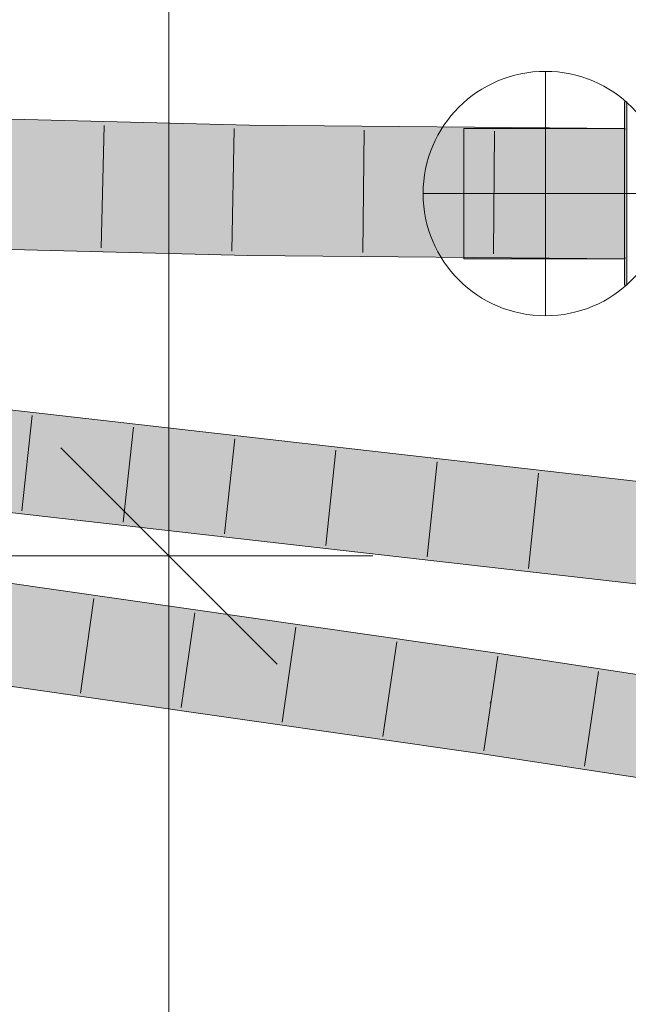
# Model space of a CAD drawing. Extents: x -620 to 300, y 62 to 1162.
# Tile 149 of 256: x -27.64 to -24.65, y 975.7 to 980.54. Entities that reach past the tile are written whole.
import ezdxf
from ezdxf.lldxf.tags import DXFTag

# ---------------------------------------------------------------- set-up
doc = ezdxf.new("R2010")
doc.units = 0
doc.layers.get('0').update_dxf_attribs({"lineweight": 13})
for name, color, linetype, lineweight, true_color in [('70 -76 Bemaßung- 2 Allgemein', 9, 'Continuous', 5, 0x808080), ('E_Leerrohr 25', 7, 'Continuous', 5, 0xff8000), ('E_Leerrohr 25-Shading', 7, 'Continuous', 9, 0xff8000), ('E_Leerrohr 32', 7, 'Continuous', 9, 0x00b300), ('E_Leerrohr 32-Shading', 7, 'Continuous', 9, 0x00b300), ('E_Leerrohrdose 32', 7, 'Continuous', 9, 0x99ff99)]:
    doc.layers.add(name, color=color, linetype=linetype, lineweight=lineweight, true_color=true_color)
tags = doc.linetypes.add('STRICHPUNKT2', pattern=[12.7, 6.35, -3.175, 0, -3.175]).pattern_tags.tags
tags[10:11] = [DXFTag(74, 4), DXFTag(75, 0), DXFTag(340, '0'), DXFTag(46, 0.0), DXFTag(50, 0.0), DXFTag(44, 0.0), DXFTag(45, 0.0)]
tags[8:9] = [DXFTag(74, 4), DXFTag(75, 0), DXFTag(340, '0'), DXFTag(46, 0.0), DXFTag(50, 0.0), DXFTag(44, 0.0), DXFTag(45, 0.0)]
tags[6:7] = [DXFTag(74, 4), DXFTag(75, 0), DXFTag(340, '0'), DXFTag(46, 0.0), DXFTag(50, 0.0), DXFTag(44, 0.0), DXFTag(45, 0.0)]
tags[4:5] = [DXFTag(74, 4), DXFTag(75, 0), DXFTag(340, '0'), DXFTag(46, 0.0), DXFTag(50, 0.0), DXFTag(44, 0.0), DXFTag(45, 0.0)]

# ---------------------------------------------------------------- blocks, each defined once
blk = doc.blocks.new('Shading-A06G94VV8I', base_point=(-24.67101860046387, 979.36279296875))
at = {"layer": 'E_Leerrohr 32-Shading', "color": 83, "true_color": 0x7fbd7f}
for points in [[(-27.72427749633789, 980.0492553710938), (-27.72529220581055, 979.9596557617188), (-26.50997352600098, 980.0186767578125), (-26.51155662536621, 979.9249877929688)], [(-25.43131065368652, 980.0093383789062), (-26.50997352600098, 980.0186767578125), (-25.39447021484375, 979.97216796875), (-26.51155662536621, 979.9249877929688)], [(-25.30131149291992, 980.0082397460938), (-25.43131065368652, 980.0093383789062), (-25.23230743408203, 979.9790649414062), (-25.39447021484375, 979.97216796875)], [(-25.23230743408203, 979.9790649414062), (-24.67101860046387, 980.0028076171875), (-25.30131149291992, 980.0082397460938)], [(-24.67101860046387, 980.0028076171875), (-25.23230743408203, 979.9790649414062), (-24.8875846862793, 979.9109497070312), (-25.07503700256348, 979.9125366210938)], [(-24.67101860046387, 980.0028076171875), (-24.8875846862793, 979.9109497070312), (-24.67101860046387, 979.998779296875)], [(-24.8875846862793, 979.9109497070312), (-24.67101860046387, 979.9090576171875), (-24.67101860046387, 979.998779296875)], [(-27.72529220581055, 979.9596557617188), (-27.72533988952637, 979.9555053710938), (-26.51155662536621, 979.9249877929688)], [(-25.39447021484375, 979.97216796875), (-26.51155662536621, 979.9249877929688), (-25.33758544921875, 979.914794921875)], [(-25.07503700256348, 979.9125366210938), (-25.23230743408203, 979.9790649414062), (-25.33758544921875, 979.914794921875), (-25.39447021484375, 979.97216796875)], [(-26.51978492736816, 979.43798828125), (-26.51920318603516, 979.4724731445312), (-28.36797523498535, 979.4777221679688), (-28.36662101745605, 979.5189819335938)], [(-28.36824798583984, 979.4694213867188), (-28.36955642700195, 979.4295654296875), (-26.52078628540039, 979.3787841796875), (-28.12899971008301, 979.4192504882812)], [(-28.36824798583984, 979.4694213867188), (-26.52059555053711, 979.3900756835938), (-28.36797523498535, 979.4777221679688), (-26.51978492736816, 979.43798828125)], [(-28.36824798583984, 979.4694213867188), (-26.52078628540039, 979.3787841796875), (-26.52059555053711, 979.3900756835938)], [(-25.4861888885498, 979.4303588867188), (-26.51920318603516, 979.4724731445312), (-26.51978492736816, 979.43798828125)], [(-25.4861888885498, 979.4303588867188), (-25.36498260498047, 979.4351196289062), (-26.51920318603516, 979.4724731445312), (-25.33758544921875, 979.4622802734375)], [(-25.07503700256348, 979.4600219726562), (-25.33758544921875, 979.4622802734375), (-25.10518455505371, 979.44775390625), (-25.36498260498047, 979.4351196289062)], [(-24.67101860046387, 979.36279296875), (-24.8875846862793, 979.4583740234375), (-25.29215049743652, 979.3719482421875), (-25.10518455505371, 979.44775390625)], [(-25.10518455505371, 979.44775390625), (-24.8875846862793, 979.4583740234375), (-25.07503700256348, 979.4600219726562)], [(-24.8875846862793, 979.4583740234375), (-24.67101860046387, 979.36279296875), (-24.67101860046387, 979.3668212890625)], [(-24.67101860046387, 979.3668212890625), (-24.67101860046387, 979.45654296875), (-24.8875846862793, 979.4583740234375)], [(-26.52059555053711, 979.3900756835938), (-25.4861888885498, 979.4303588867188), (-26.51978492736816, 979.43798828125)], [(-26.34281158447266, 979.387451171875), (-25.46509170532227, 979.4302368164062), (-26.52059555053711, 979.3900756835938), (-25.4861888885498, 979.4303588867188)], [(-26.34281158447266, 979.387451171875), (-25.42669486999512, 979.3739624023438), (-25.46509170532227, 979.4302368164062), (-25.37060737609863, 979.4295043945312)], [(-25.46509170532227, 979.4302368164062), (-25.36498260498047, 979.4351196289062), (-25.4861888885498, 979.4303588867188)], [(-25.37060737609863, 979.4295043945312), (-25.36498260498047, 979.4351196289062), (-25.46509170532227, 979.4302368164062)], [(-25.29215049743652, 979.3719482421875), (-25.10518455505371, 979.44775390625), (-25.42669486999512, 979.3739624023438), (-25.36498260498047, 979.4351196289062)], [(-26.52059555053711, 979.3900756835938), (-26.52078628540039, 979.3787841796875), (-26.34281158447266, 979.387451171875)], [(-25.43131065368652, 979.369384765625), (-25.42669486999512, 979.3739624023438), (-26.52078628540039, 979.3787841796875), (-26.34281158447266, 979.387451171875)], [(-25.43131065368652, 979.369384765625), (-25.30131149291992, 979.3682250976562), (-25.42669486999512, 979.3739624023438), (-25.29215049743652, 979.3719482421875)], [(-24.67101860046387, 979.36279296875), (-25.29215049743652, 979.3719482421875), (-25.30131149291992, 979.3682250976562)]]:
    blk.add_solid(points, dxfattribs=at)
at = {"layer": 'E_Leerrohr 32-Shading', "color": 83, "true_color": 0x7fd57f}
for points in [[(-28.35919189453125, 979.7451171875), (-26.51537895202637, 979.69873046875), (-27.72533988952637, 979.9555053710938), (-26.51155662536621, 979.9249877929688)], [(-25.33758544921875, 979.914794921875), (-26.51155662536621, 979.9249877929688), (-25.29876327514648, 979.688232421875), (-26.51537895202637, 979.69873046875)], [(-25.07503700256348, 979.9125366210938), (-25.33758544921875, 979.914794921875), (-24.9813117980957, 979.6854858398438), (-25.29876327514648, 979.688232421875)], [(-24.9813117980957, 979.6854858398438), (-24.8875846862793, 979.9109497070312), (-25.07503700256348, 979.9125366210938)], [(-24.9813117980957, 979.6854858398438), (-24.67101860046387, 979.6828002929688), (-24.8875846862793, 979.9109497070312), (-24.67101860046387, 979.9090576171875)], [(-26.51537895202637, 979.69873046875), (-28.35919189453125, 979.7451171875), (-28.35969161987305, 979.7299194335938)], [(-28.36063957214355, 979.7010498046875), (-28.36257934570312, 979.6419677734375), (-26.51583862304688, 979.6715087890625), (-28.23141098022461, 979.6409912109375)], [(-28.36063957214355, 979.7010498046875), (-26.51556968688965, 979.6874389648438), (-28.35969161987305, 979.7299194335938), (-26.51537895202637, 979.69873046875)], [(-28.36063957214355, 979.7010498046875), (-26.51583862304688, 979.6715087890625), (-26.51556968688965, 979.6874389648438)], [(-25.2994213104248, 979.6843872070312), (-25.29876327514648, 979.688232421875), (-26.51556968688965, 979.6874389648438), (-26.51537895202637, 979.69873046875)], [(-28.36662101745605, 979.5189819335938), (-26.51920318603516, 979.4724731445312), (-28.3626880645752, 979.638671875), (-26.51583862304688, 979.6715087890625)], [(-25.33758544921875, 979.4622802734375), (-25.30035591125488, 979.678955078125), (-26.51920318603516, 979.4724731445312), (-26.51583862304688, 979.6715087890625)], [(-26.51583862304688, 979.6715087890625), (-25.30035591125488, 979.678955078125), (-26.51556968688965, 979.6874389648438), (-25.2994213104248, 979.6843872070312)], [(-25.07503700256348, 979.4600219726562), (-24.98321914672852, 979.680908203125), (-25.33758544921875, 979.4622802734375), (-25.30035591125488, 979.678955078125)], [(-24.98321914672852, 979.680908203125), (-24.9813117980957, 979.6854858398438), (-25.30035591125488, 979.678955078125), (-25.29876327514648, 979.688232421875)], [(-24.98321914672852, 979.680908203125), (-25.07503700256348, 979.4600219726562), (-24.97942733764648, 979.680908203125), (-24.8875846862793, 979.4583740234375)], [(-24.9813117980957, 979.6854858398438), (-24.98321914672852, 979.680908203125), (-24.97942733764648, 979.680908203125)], [(-24.9813117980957, 979.6854858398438), (-24.97942733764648, 979.680908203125), (-24.67101860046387, 979.6828002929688)], [(-24.97942733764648, 979.680908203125), (-24.8875846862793, 979.4583740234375), (-24.67101860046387, 979.6828002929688), (-24.67101860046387, 979.45654296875)]]:
    blk.add_solid(points, dxfattribs=at)
blk = doc.blocks.new('Shading-A06G94VX8I', base_point=(-25.30131149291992, 980.0028076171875))
at = {"layer": 'E_Leerrohr 25-Shading', "color": 43, "true_color": 0xd7ab7f}
for points in [[(-24.66131019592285, 980.1328125), (-24.67101860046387, 980.1328125), (-24.67101860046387, 980.1287841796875)], [(-24.65901756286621, 980.1328125), (-24.66131019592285, 980.1328125), (-24.67101860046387, 980.0009765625), (-24.67101860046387, 980.1287841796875)], [(-24.65901756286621, 980.001708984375), (-24.65901756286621, 980.1328125), (-24.66311264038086, 980.0009765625), (-24.67101860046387, 980.0009765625)], [(-24.65901756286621, 980.0009765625), (-24.65901756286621, 980.001708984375), (-24.66311264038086, 980.0009765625)], [(-24.67101860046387, 979.3645629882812), (-24.65903091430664, 979.3638916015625), (-24.66311264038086, 979.3645629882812)], [(-24.67101860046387, 979.3645629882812), (-24.66623115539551, 979.2996215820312), (-24.65903091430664, 979.3638916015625), (-24.66014862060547, 979.2996215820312)], [(-24.66623115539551, 979.2996215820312), (-24.67101860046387, 979.3645629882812), (-24.67101860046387, 979.299560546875)], [(-24.65903091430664, 979.3638916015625), (-24.65901756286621, 979.3645629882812), (-24.66311264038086, 979.3645629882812)], [(-24.65901756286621, 979.2996215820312), (-24.65901756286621, 979.3638916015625), (-24.66014862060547, 979.2996215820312), (-24.65903091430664, 979.3638916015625)], [(-24.65901756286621, 979.3638916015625), (-24.65901756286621, 979.3645629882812), (-24.65903091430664, 979.3638916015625)], [(-24.67101860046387, 979.23681640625), (-24.66131019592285, 979.2327880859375), (-24.67101860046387, 979.299560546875), (-24.66623115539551, 979.2996215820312)], [(-24.66623115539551, 979.2996215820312), (-24.66131019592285, 979.2327880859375), (-24.66014862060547, 979.2996215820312)], [(-24.66131019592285, 979.2327880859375), (-24.65901756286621, 979.2327880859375), (-24.66014862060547, 979.2996215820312), (-24.65901756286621, 979.2996215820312)], [(-24.67101860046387, 979.23681640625), (-24.67101860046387, 979.2327880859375), (-24.66131019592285, 979.2327880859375)]]:
    blk.add_solid(points, dxfattribs=at)
at = {"layer": 'E_Leerrohr 25-Shading', "color": 31, "true_color": 0xecb67f}
for points in [[(-25.45901870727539, 979.6828002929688), (-25.29876327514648, 979.6828002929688), (-25.45901870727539, 980.0028076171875), (-25.43131065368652, 980.0028076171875)], [(-25.43131065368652, 980.0028076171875), (-25.2994213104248, 979.6843872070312), (-25.30131149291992, 980.0028076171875), (-24.98209762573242, 979.68359375)], [(-25.30131149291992, 980.0028076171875), (-24.98209762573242, 979.68359375), (-24.67101860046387, 980.0028076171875), (-24.98055076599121, 979.68359375)], [(-24.67101860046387, 979.9931030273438), (-24.67101860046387, 980.0028076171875), (-24.98052787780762, 979.68359375), (-24.98055076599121, 979.68359375)], [(-24.67101860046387, 979.9931030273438), (-24.98052787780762, 979.68359375), (-24.67101860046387, 979.6828002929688)], [(-25.29876327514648, 979.6828002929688), (-25.45901870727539, 979.6828002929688), (-25.43131065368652, 979.36279296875), (-25.45901870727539, 979.36279296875)], [(-25.30131149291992, 979.36279296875), (-24.9813117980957, 979.6828002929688), (-25.43131065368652, 979.36279296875), (-25.29876327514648, 979.6828002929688)], [(-24.67101860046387, 979.36279296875), (-24.9813117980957, 979.6828002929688), (-25.30131149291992, 979.36279296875)], [(-25.2994213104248, 979.6843872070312), (-25.29876327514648, 979.6828002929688), (-24.98209762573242, 979.68359375), (-24.9813117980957, 979.6828002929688)], [(-24.98209762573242, 979.68359375), (-24.9813117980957, 979.6828002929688), (-24.98055076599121, 979.68359375)], [(-24.98055076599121, 979.68359375), (-24.9813117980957, 979.6828002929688), (-24.98052787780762, 979.68359375)], [(-24.98052787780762, 979.68359375), (-24.9813117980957, 979.6828002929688), (-24.67101860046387, 979.6828002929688)], [(-24.9813117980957, 979.6828002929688), (-24.67101860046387, 979.36279296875), (-24.67101860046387, 979.3724975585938)], [(-24.67101860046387, 979.6828002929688), (-24.9813117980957, 979.6828002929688), (-24.67101860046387, 979.3724975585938)]]:
    blk.add_solid(points, dxfattribs=at)
at = {"layer": 'E_Leerrohr 25-Shading', "color": 31, "true_color": 0xfabd7f}
for points in [[(-24.66311264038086, 980.0009765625), (-24.67101860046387, 980.0009765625), (-24.67101860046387, 979.9931030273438)], [(-24.65901756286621, 980.0009765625), (-24.66311264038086, 980.0009765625), (-24.67101860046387, 979.6828002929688), (-24.67101860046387, 979.9931030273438)], [(-24.65901756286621, 980.0009765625), (-24.67101860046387, 979.6828002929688), (-24.65901756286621, 979.6828002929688)], [(-24.65901756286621, 979.6828002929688), (-24.67101860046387, 979.6828002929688), (-24.66311264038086, 979.3645629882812), (-24.67101860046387, 979.3724975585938)], [(-24.65901756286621, 979.6828002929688), (-24.66311264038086, 979.3645629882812), (-24.65901756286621, 979.3645629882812)], [(-24.67101860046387, 979.3724975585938), (-24.67101860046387, 979.3645629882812), (-24.66311264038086, 979.3645629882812)]]:
    blk.add_solid(points, dxfattribs=at)
blk = doc.blocks.new('Shading-A06G94W18I', base_point=(-25.2952709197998, 977.4269409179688))
at = {"layer": 'E_Leerrohr 25-Shading', "color": 31, "true_color": 0xfabd7f}
for points in [[(-31.28643989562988, 978.0328369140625), (-25.8204402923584, 977.42822265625), (-31.27608680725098, 978.1146240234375), (-28.16403961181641, 977.7639770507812)], [(-31.30864334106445, 977.8574829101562), (-25.8204402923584, 977.071044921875), (-31.28643989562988, 978.0328369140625), (-25.64366340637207, 977.2243041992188)], [(-25.80705261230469, 977.4127807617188), (-31.28643989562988, 978.0328369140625), (-25.64366340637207, 977.2243041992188)], [(-25.8204402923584, 977.42822265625), (-31.28643989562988, 978.0328369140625), (-25.80705261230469, 977.4127807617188)], [(-25.80705261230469, 977.4127807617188), (-25.35808753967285, 977.3619384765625), (-25.8204402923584, 977.42822265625)], [(-25.35808753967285, 977.3619384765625), (-25.80705261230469, 977.4127807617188), (-25.33188629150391, 977.1796264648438), (-25.64366340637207, 977.2243041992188)], [(-25.32998466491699, 977.1924438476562), (-25.30599594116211, 977.3544921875), (-25.35808753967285, 977.3619384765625)], [(-25.35808753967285, 977.3619384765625), (-25.33188629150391, 977.1796264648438), (-25.32998466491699, 977.1924438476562)], [(-25.12453460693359, 977.3267211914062), (-25.30599594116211, 977.3544921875), (-25.32775688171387, 977.178955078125), (-25.32998466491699, 977.1924438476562)], [(-25.12453460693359, 977.3267211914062), (-25.32775688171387, 977.178955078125), (-25.05131149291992, 977.13671875)], [(-25.05131149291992, 977.13671875), (-24.91131019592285, 977.1153564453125), (-25.12453460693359, 977.3267211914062), (-24.83808708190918, 977.282958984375)], [(-24.83808708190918, 977.282958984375), (-24.91131019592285, 977.1153564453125), (-24.32169151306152, 977.2040405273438), (-24.49846839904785, 977.05224609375)], [(-25.8204402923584, 977.071044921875), (-25.3577766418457, 977.0047607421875), (-25.64366340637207, 977.2243041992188), (-25.33188629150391, 977.1796264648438)], [(-25.32998466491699, 977.1924438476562), (-25.33188629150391, 977.1796264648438), (-25.32775688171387, 977.178955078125)], [(-25.05131149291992, 977.13671875), (-25.32775688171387, 977.178955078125), (-25.3577766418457, 977.0047607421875), (-25.35596656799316, 977.0169677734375)], [(-25.05131149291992, 977.13671875), (-25.3577766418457, 977.0047607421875), (-25.12453460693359, 976.9691162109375)], [(-25.32775688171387, 977.178955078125), (-25.33188629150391, 977.1796264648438), (-25.35596656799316, 977.0169677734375)], [(-25.12453460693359, 976.9691162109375), (-24.83808708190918, 976.92529296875), (-25.05131149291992, 977.13671875), (-24.91131019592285, 977.1153564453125)], [(-24.91131019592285, 977.1153564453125), (-24.83808708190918, 976.92529296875), (-24.49846839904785, 977.05224609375), (-24.32169151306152, 976.8463745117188)]]:
    blk.add_solid(points, dxfattribs=at)
at = {"layer": 'E_Leerrohr 25-Shading', "color": 43, "true_color": 0xd7ab7f}
for points in [[(-26.64291572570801, 977.5931396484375), (-30.60235023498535, 978.1133422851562), (-28.1791934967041, 977.7661743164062)], [(-26.12765693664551, 977.5254516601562), (-26.18403816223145, 977.5433349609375), (-30.60194969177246, 978.1133422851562), (-30.30978584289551, 978.0833129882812)], [(-26.18403816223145, 977.5433349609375), (-26.19158935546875, 977.5457153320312), (-30.30978584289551, 978.0833129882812), (-30.3003044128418, 978.0823364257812)], [(-30.3003044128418, 978.0823364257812), (-26.19158935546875, 977.5457153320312), (-30.06094360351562, 978.0577392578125)], [(-30.06094360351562, 978.0577392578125), (-26.19158935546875, 977.5457153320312), (-27.65568733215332, 977.7500610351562), (-26.21775436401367, 977.553955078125)], [(-27.65568733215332, 977.7500610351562), (-26.58001136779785, 977.6110229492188), (-28.91827583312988, 977.9402465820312), (-28.57043075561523, 977.8961791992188)], [(-31.30864334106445, 977.8574829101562), (-28.63135528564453, 977.4051513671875), (-26.0317325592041, 977.064697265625), (-26.24721717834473, 977.0582275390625)], [(-31.30864334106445, 977.8574829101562), (-26.0317325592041, 977.064697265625), (-26.01968574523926, 977.0650634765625)], [(-25.8204402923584, 977.071044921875), (-31.30864334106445, 977.8574829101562), (-26.01968574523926, 977.0650634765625)], [(-25.93601989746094, 977.4647827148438), (-28.1791934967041, 977.7661743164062), (-28.16403961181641, 977.7639770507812)], [(-25.93601989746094, 977.4647827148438), (-26.12765693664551, 977.5254516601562), (-28.1791934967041, 977.7661743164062), (-26.64291572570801, 977.5931396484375)], [(-28.16403961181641, 977.7639770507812), (-25.8204402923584, 977.42822265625), (-25.93601989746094, 977.4647827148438)], [(-26.24721717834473, 977.5632934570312), (-26.58001136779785, 977.6110229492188), (-26.21775436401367, 977.553955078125), (-27.65568733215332, 977.7500610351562)], [(-26.21775436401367, 977.553955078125), (-25.48082160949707, 977.4534912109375), (-26.24721717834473, 977.5632934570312)], [(-25.48082160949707, 977.4534912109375), (-26.21775436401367, 977.553955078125), (-25.4793643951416, 977.4526977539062), (-26.19158935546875, 977.5457153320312)], [(-25.47565269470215, 977.4506225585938), (-25.4793643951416, 977.4526977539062), (-26.18403816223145, 977.5433349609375), (-26.19158935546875, 977.5457153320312)], [(-25.8204402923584, 977.42822265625), (-25.47565269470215, 977.4506225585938), (-26.18403816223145, 977.5433349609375)], [(-25.8204402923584, 977.42822265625), (-25.35808753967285, 977.3619384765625), (-25.47565269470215, 977.4506225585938), (-25.39630126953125, 977.406005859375)], [(-25.4793643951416, 977.4526977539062), (-25.43131065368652, 977.4464111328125), (-25.48082160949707, 977.4534912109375)], [(-25.42973327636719, 977.444580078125), (-25.43131065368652, 977.4464111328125), (-25.47565269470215, 977.4506225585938), (-25.4793643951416, 977.4526977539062)], [(-25.39630126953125, 977.406005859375), (-25.42973327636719, 977.444580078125), (-25.47565269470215, 977.4506225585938)], [(-25.42973327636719, 977.444580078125), (-25.30131149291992, 977.4277954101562), (-25.43131065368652, 977.4464111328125)], [(-25.30131149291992, 977.4277954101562), (-25.42973327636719, 977.444580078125), (-25.30599594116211, 977.3544921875), (-25.35808753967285, 977.3619384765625)], [(-25.30131149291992, 977.4277954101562), (-25.30599594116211, 977.3544921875), (-25.29561614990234, 977.424560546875)], [(-25.29561614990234, 977.424560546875), (-25.30599594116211, 977.3544921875), (-25.12453460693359, 977.3267211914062)], [(-25.29561614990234, 977.424560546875), (-25.2952709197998, 977.4269409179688), (-25.30131149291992, 977.4277954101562)], [(-25.2952709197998, 977.4269409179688), (-25.29561614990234, 977.424560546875), (-24.83808708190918, 977.282958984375), (-25.12453460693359, 977.3267211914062)], [(-25.2952709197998, 977.4269409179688), (-24.83808708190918, 977.282958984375), (-24.66131019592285, 977.3300170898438)], [(-28.21355056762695, 977.3399658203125), (-26.24721717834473, 977.0582275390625), (-28.63135528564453, 977.4051513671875)], [(-24.66131019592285, 977.3300170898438), (-24.83808708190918, 977.282958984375), (-23.8949146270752, 977.212890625), (-24.32169151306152, 977.2040405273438)], [(-25.39630126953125, 976.9716796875), (-26.01968574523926, 977.0650634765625), (-25.48082160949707, 976.9484252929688), (-26.24721717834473, 977.0582275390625)], [(-25.35808753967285, 977.0047607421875), (-25.8204402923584, 977.071044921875), (-25.39630126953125, 976.9716796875), (-26.01968574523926, 977.0650634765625)], [(-25.43131065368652, 976.9412841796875), (-25.36850166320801, 976.9323120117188), (-25.35808753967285, 977.0047607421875), (-25.3577766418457, 977.0047607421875)], [(-25.3577766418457, 977.0047607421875), (-25.36850166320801, 976.9323120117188), (-25.12453460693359, 976.9691162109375), (-25.30131149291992, 976.9220581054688)], [(-25.48082160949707, 976.9484252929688), (-25.43131065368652, 976.9412841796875), (-25.39630126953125, 976.9716796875)], [(-25.30131149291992, 976.9220581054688), (-24.66131019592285, 976.82421875), (-25.12453460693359, 976.9691162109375), (-24.83808708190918, 976.92529296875)], [(-24.83808708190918, 976.92529296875), (-24.66131019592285, 976.82421875), (-24.32169151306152, 976.8463745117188), (-23.8949146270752, 976.7070922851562)]]:
    blk.add_solid(points, dxfattribs=at)
blk = doc.blocks.new('Shading-A06G94W38I', base_point=(-25.30131149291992, 977.844970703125))
at = {"layer": 'E_Leerrohr 25-Shading', "color": 43, "true_color": 0xd7ab7f}
for points in [[(-27.67765808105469, 978.5455932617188), (-27.13523864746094, 978.51171875), (-29.8436222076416, 978.792724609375), (-29.50429153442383, 978.765380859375)], [(-29.50429153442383, 978.765380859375), (-27.13523864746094, 978.51171875), (-29.24962615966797, 978.744873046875)], [(-29.24962615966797, 978.744873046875), (-27.13523864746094, 978.51171875), (-27.64811134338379, 978.615966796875), (-26.25146293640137, 978.4566040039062)], [(-27.13523864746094, 978.51171875), (-27.67765808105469, 978.5455932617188), (-27.67710876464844, 978.5455322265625)], [(-25.35808753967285, 978.281005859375), (-25.39253997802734, 978.319580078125), (-27.67765808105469, 978.5455932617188)], [(-27.67710876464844, 978.5455322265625), (-25.39253997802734, 978.319580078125), (-27.13523864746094, 978.51171875)], [(-27.13523864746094, 978.51171875), (-25.39253997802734, 978.319580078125), (-26.25146293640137, 978.4566040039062), (-25.43131065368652, 978.363037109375)], [(-25.30131149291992, 978.3482055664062), (-25.43131065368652, 978.363037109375), (-25.12453460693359, 978.2543334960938), (-25.35808753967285, 978.281005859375)], [(-25.12453460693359, 978.2543334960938), (-24.83808708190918, 978.2216796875), (-25.30131149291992, 978.3482055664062), (-24.66131019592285, 978.2752075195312)], [(-28.9534912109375, 978.2885131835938), (-27.70436096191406, 978.119140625), (-28.95011901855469, 978.3349609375), (-26.63397216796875, 978.0306396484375)], [(-26.17929649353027, 978.018798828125), (-26.17999458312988, 978.0189208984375), (-26.63397216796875, 978.0306396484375), (-28.9506664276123, 978.3350219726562)], [(-24.66131019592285, 978.2752075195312), (-24.83808708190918, 978.2216796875), (-23.8949146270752, 978.187744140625), (-24.32169151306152, 978.1627807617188)], [(-26.63397216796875, 978.0306396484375), (-27.70436096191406, 978.119140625), (-25.4493293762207, 977.875), (-25.48082160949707, 977.865478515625)], [(-26.18136978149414, 977.9932250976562), (-26.63397216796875, 978.0306396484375), (-26.18313598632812, 977.9713745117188)], [(-26.17929649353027, 978.018798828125), (-26.63397216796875, 978.0306396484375), (-26.18136978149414, 977.9932250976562)], [(-25.92323875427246, 977.9718627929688), (-26.17929649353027, 978.018798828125), (-26.18136978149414, 977.9932250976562)], [(-26.17999458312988, 978.0189208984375), (-25.92323875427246, 977.9718627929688), (-25.84687232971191, 977.9763793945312)], [(-25.8204402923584, 977.9779052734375), (-26.17999458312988, 978.0189208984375), (-25.84687232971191, 977.9763793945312)], [(-26.1054630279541, 977.961181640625), (-25.92323875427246, 977.9718627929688), (-26.18313598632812, 977.9713745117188), (-26.18136978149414, 977.9932250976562)], [(-25.39630126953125, 977.8910522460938), (-25.35808753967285, 977.9251708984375), (-26.1054630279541, 977.961181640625), (-25.92323875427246, 977.9718627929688)], [(-25.39630126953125, 977.8910522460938), (-26.1054630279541, 977.961181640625), (-25.4493293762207, 977.875)], [(-25.92323875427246, 977.9718627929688), (-25.35808753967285, 977.9251708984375), (-25.8204402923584, 977.9779052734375)], [(-25.12453460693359, 977.8984985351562), (-25.35808753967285, 977.9251708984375), (-25.30131149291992, 977.844970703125), (-25.43131065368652, 977.8598022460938)], [(-25.48082160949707, 977.865478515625), (-25.43131065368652, 977.8598022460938), (-25.39630126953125, 977.8910522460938)], [(-25.30131149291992, 977.844970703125), (-24.66131019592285, 977.77197265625), (-25.12453460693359, 977.8984985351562), (-24.83808708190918, 977.8658447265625)], [(-24.83808708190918, 977.8658447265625), (-24.66131019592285, 977.77197265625), (-24.32169151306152, 977.8069458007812), (-23.8949146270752, 977.6845092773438)]]:
    blk.add_solid(points, dxfattribs=at)
at = {"layer": 'E_Leerrohr 25-Shading', "color": 31, "true_color": 0xfabd7f}
for points in [[(-31.11978721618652, 978.7603759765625), (-25.35808753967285, 978.281005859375), (-27.67765808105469, 978.5455932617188)], [(-31.11978721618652, 978.7603759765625), (-28.93784523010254, 978.511474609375), (-25.35808753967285, 978.281005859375), (-25.35317039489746, 978.2515869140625)], [(-26.16571998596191, 978.1951904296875), (-28.93784523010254, 978.511474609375), (-26.17999458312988, 978.0189208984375), (-28.9506664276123, 978.3350219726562)], [(-25.66021537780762, 978.1541748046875), (-25.77437591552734, 978.2821044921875), (-26.16571998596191, 978.1951904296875), (-28.93784523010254, 978.511474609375)], [(-25.35317039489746, 978.2515869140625), (-25.77437591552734, 978.2821044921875), (-25.32775688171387, 978.099609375), (-25.64366340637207, 978.1356811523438)], [(-25.12453460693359, 978.2543334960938), (-25.35808753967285, 978.281005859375), (-25.05131149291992, 978.0680541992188), (-25.32775688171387, 978.099609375)], [(-25.05131149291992, 978.0680541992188), (-24.91131019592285, 978.0521240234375), (-25.12453460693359, 978.2543334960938), (-24.83808708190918, 978.2216796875)], [(-24.83808708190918, 978.2216796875), (-24.91131019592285, 978.0521240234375), (-24.32169151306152, 978.1627807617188), (-24.49846839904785, 978.0050048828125)], [(-25.64366340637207, 978.1356811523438), (-26.16571998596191, 978.1951904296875), (-25.8204402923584, 977.9779052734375), (-26.17999458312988, 978.0189208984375)], [(-25.64366340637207, 978.1356811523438), (-25.66021537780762, 978.1541748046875), (-26.16571998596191, 978.1951904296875)], [(-25.8204402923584, 977.9779052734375), (-25.35808753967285, 977.9251708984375), (-25.64366340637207, 978.1356811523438), (-25.32775688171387, 978.099609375)], [(-25.05131149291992, 978.0680541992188), (-25.32775688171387, 978.099609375), (-25.12453460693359, 977.8984985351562), (-25.35808753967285, 977.9251708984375)], [(-25.12453460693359, 977.8984985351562), (-24.83808708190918, 977.8658447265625), (-25.05131149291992, 978.0680541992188), (-24.91131019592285, 978.0521240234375)], [(-24.91131019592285, 978.0521240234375), (-24.83808708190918, 977.8658447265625), (-24.49846839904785, 978.0050048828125), (-24.32169151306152, 977.8069458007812)]]:
    blk.add_solid(points, dxfattribs=at)
blk = doc.blocks.new('Referenz-A06G94XT8I')
at = {"layer": '70 -76 Bemaßung- 2 Allgemein', "color": 0, "linetype": 'Continuous', "lineweight": -2, "ltscale": 0.13}
for p, q in [((-26.90581069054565, 978.9638329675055), (-26.90581069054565, 986.3930321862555)), ((-26.90581069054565, 977.4034325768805), (-26.90581069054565, 978.9638329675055)), ((-27.43638246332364, 978.4340043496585), (-26.37523891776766, 977.3728608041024)), ((-26.37523891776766, 977.3728608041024), (-27.43638246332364, 978.4340043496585)), ((-26.90581069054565, 978.4034325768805), (-26.90581069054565, 976.8430321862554)), ((-28.90581069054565, 977.9034325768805), (-25.90581069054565, 977.9034325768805)), ((-28.90581069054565, 977.9034325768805), (-25.90581069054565, 977.9034325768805)), ((-26.90581069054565, 971.9138329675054), (-26.90581069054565, 976.8430321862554))]:
    blk.add_line(p, q, dxfattribs=at)
blk = doc.blocks.new('Enddeckel-A06G951J8I')
at = {"color": 0, "linetype": 'ByBlock', "lineweight": -2, "ltscale": 0.13}
for p, q in [((-24.65901846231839, 980.1327867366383), (-24.67101846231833, 980.1327867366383)), ((-24.67101846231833, 980.1327867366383), (-24.67101846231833, 979.8691828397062)), ((-24.65901846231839, 980.1327867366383), (-24.65901846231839, 979.8691828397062)), ((-24.67101846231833, 980.0027867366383), (-25.45901846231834, 980.0027867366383)), ((-25.45901846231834, 980.0027867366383), (-25.45901846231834, 979.8153350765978)), ((-24.67101846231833, 980.0027867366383), (-24.67101846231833, 979.8153350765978)), ((-24.67101846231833, 979.8691828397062), (-24.67101846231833, 979.4963906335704)), ((-24.65901846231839, 979.8691828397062), (-24.65901846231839, 979.4963906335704)), ((-25.45901846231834, 979.8153350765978), (-25.45901846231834, 979.550238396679)), ((-24.67101846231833, 979.8153350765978), (-24.67101846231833, 979.550238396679)), ((-25.45901846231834, 979.550238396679), (-25.45901846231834, 979.3627867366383)), ((-24.67101846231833, 979.550238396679), (-24.67101846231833, 979.3627867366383)), ((-24.67101846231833, 979.4963906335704), (-24.67101846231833, 979.2327867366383)), ((-24.65901846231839, 979.4963906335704), (-24.65901846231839, 979.2327867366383)), ((-25.45901846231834, 979.3627867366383), (-24.67101846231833, 979.3627867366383)), ((-24.67101846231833, 979.2327867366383), (-24.65901846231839, 979.2327867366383))]:
    blk.add_line(p, q, dxfattribs=at)
at = {"color": 0, "linetype": 'STRICHPUNKT2', "lineweight": 5, "ltscale": 0.13}
blk.add_line((-24.67101846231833, 979.6827867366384), (-25.45901846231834, 979.6827867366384), dxfattribs=at)
blk = doc.blocks.new('Kreis-A06G951N8I')
at = {"color": 0, "linetype": 'ByBlock', "lineweight": -2, "ltscale": 0.13}
blk.add_circle((-25.05901846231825, 979.6827867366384), 0.6000000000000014, dxfattribs=at)
blk = doc.blocks.new('Flexrohr-A06G95298I')
at = {"color": 0, "linetype": 'ByBlock', "lineweight": -2, "ltscale": 0.13}
for p, q in [((-26.5099727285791, 980.0186773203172), (-28.34868644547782, 980.0649413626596)), ((-27.22378101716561, 980.0174411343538), (-27.23766544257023, 979.4160013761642)), ((-26.585646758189, 980.0013774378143), (-26.59620465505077, 979.3998700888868)), ((-24.67101846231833, 980.0027867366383), (-26.5099727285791, 980.0186773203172)), ((-25.94744338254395, 979.994625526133), (-25.95449798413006, 979.3930668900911)), ((-25.30923091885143, 979.9891113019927), (-25.31275822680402, 979.3875216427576)), ((-24.67101846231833, 980.0027867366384), (-24.67101846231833, 979.3627867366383)), ((-26.52078666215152, 979.3787686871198), (-28.36969778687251, 979.425286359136)), ((-24.67101846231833, 979.3627867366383), (-26.52078666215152, 979.3787686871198))]:
    blk.add_line(p, q, dxfattribs=at)
blk = doc.blocks.new('Flexrohr-A06G952V8I')
at = {"color": 0, "linetype": 'ByBlock', "lineweight": -2, "ltscale": 0.13}
for p, q in [((-22.86634775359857, 978.0704146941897), (-34.4603164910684, 979.393106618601)), ((-22.91811031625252, 977.5731012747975), (-34.51737323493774, 978.8963727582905)), ((-27.57621899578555, 978.5926442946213), (-27.626897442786, 978.1253845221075)), ((-27.07954794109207, 978.5359817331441), (-27.13001317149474, 978.0686988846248)), ((-26.58287689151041, 978.4793191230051), (-26.63312889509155, 978.012013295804)), ((-26.08620584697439, 978.4226564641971), (-26.13624461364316, 977.9553277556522)), ((-25.58953480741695, 978.3659937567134), (-25.63936032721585, 977.8986422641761)), ((-25.09286377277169, 978.309331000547), (-25.14247603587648, 977.8419568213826))]:
    blk.add_line(p, q, dxfattribs=at)
blk = doc.blocks.new('Flexrohr-A06G952X8I')
at = {"color": 0, "linetype": 'ByBlock', "lineweight": -2, "ltscale": 0.13}
for p, q in [((-25.29527153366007, 977.4269138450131), (-31.25504255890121, 978.2808503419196)), ((-25.36850140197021, 976.9323055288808), (-31.31783899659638, 977.7848094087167)), ((-27.27409797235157, 977.6953061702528), (-27.3396843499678, 977.2299048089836)), ((-26.77874581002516, 977.6243284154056), (-26.84514691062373, 977.1590425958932)), ((-26.28339375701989, 977.5533499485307), (-26.3506093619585, 977.0881810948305)), ((-25.7880418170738, 977.482370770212), (-25.85607170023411, 977.0173203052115)), ((-19.34882609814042, 976.5181155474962), (-25.29527153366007, 977.4269138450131)), ((-25.29270095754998, 977.4113469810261), (-25.36153614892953, 976.9464150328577)), ((-24.79848572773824, 977.3358158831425), (-24.8672291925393, 976.8708703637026)), ((-19.42088166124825, 976.0233347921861), (-25.36850140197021, 976.9323055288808))]:
    blk.add_line(p, q, dxfattribs=at)

msp = doc.modelspace()

# ---------------------------------------------------------------- linework, layer by layer
at = {"layer": 'E_Leerrohrdose 32', "ltscale": 0.13}
for p, q in [((-25.05901846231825, 979.0827867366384), (-25.05901846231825, 980.2827867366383)), ((-24.45901846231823, 979.6827867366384), (-25.65901846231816, 979.6827867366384))]:
    msp.add_line(p, q, dxfattribs=at)

# ---------------------------------------------------------------- block references
at = {"color": 8, "lineweight": 13, "ltscale": 0.13, "true_color": 0x808080}
msp.add_blockref('Referenz-A06G94XT8I', (0, 0), dxfattribs=at)
at = {"layer": 'E_Leerrohr 25'}
for name, p in [('Shading-A06G94VX8I', (-25.30131149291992, 980.0028076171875)), ('Shading-A06G94W38I', (-25.30131149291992, 977.844970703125)), ('Shading-A06G94W18I', (-25.2952709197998, 977.4269409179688))]:
    msp.add_blockref(name, p, dxfattribs=at)
at = {"layer": 'E_Leerrohr 25', "color": 150, "ltscale": 0.13, "true_color": 0x0099ff}
msp.add_blockref('Enddeckel-A06G951J8I', (0, 0), dxfattribs=at)
at = {"layer": 'E_Leerrohr 25', "ltscale": 0.13}
for name in ['Flexrohr-A06G952V8I', 'Flexrohr-A06G952X8I']:
    msp.add_blockref(name, (0, 0), dxfattribs=at)
at = {"layer": 'E_Leerrohr 32', "ltscale": 0.13}
msp.add_blockref('Flexrohr-A06G95298I', (0, 0), dxfattribs=at)
at = {"layer": 'E_Leerrohr 32'}
msp.add_blockref('Shading-A06G94VV8I', (-24.67101860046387, 979.36279296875), dxfattribs=at)
at = {"layer": 'E_Leerrohrdose 32', "ltscale": 0.13}
msp.add_blockref('Kreis-A06G951N8I', (0, 0), dxfattribs=at)

doc.saveas('drawing.dxf')
